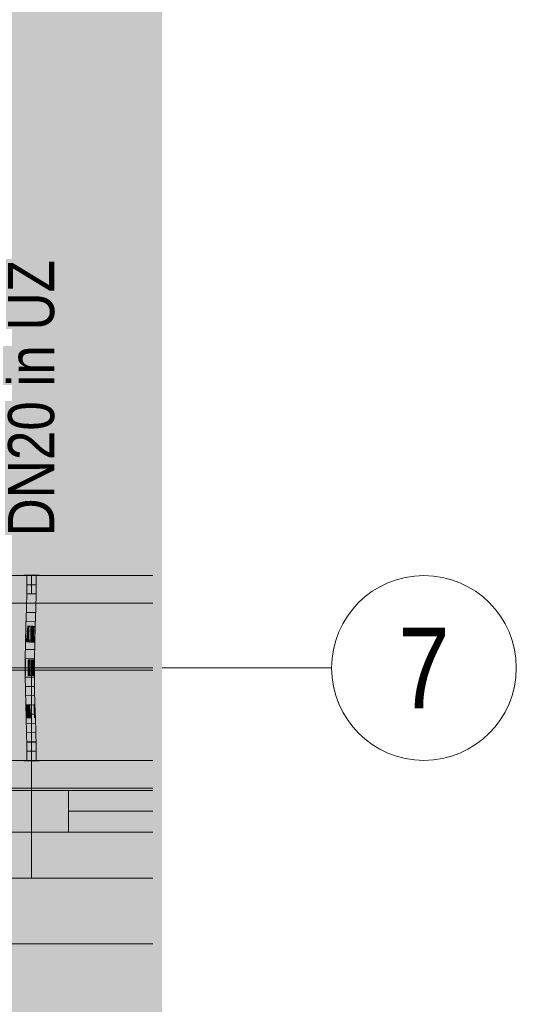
# Model space of a CAD drawing. Extents: x -620 to 300, y 62 to 1107.
# Tile 35 of 256: x 70 to 92, y 197 to 240. Entities that reach past the tile are written whole.
import ezdxf
from ezdxf.enums import TextEntityAlignment as Align
from ezdxf.lldxf.tags import DXFTag

# ---------------------------------------------------------------- set-up
doc = ezdxf.new("R2010")
doc.units = 0
doc.layers.get('0').update_dxf_attribs({"lineweight": 35})
for name, color, linetype, lineweight, true_color in [('30 -33 Aussenwände- 7 Fassade_ Elemente', 7, 'Continuous', 9, 0x00aacc), ('30 -35 Decken- 1 Konstruktion-Träger- Stahlbeton', 7, 'grob-A06G9FRA8I', 13, 0x33aa00), ('E_Leerrohr 20', 7, 'Continuous', 13, 0xcc0099), ('E_Leerrohr 20-Shading', 7, 'Continuous', 13, 0xcc0099), ('iwb_Layout Achsbezeichung', 1, 'Continuous', 13, 0xff0000), ('iwb_Layout BA_Markierung', 7, 'Continuous', 9, 0xbadcdc)]:
    doc.layers.add(name, color=color, linetype=linetype, lineweight=lineweight, true_color=true_color)
doc.layers.add('70 -71 Achsen- 1 Gebäudeachsen', color=7, linetype='STRICHPUNKT2-A06G9FR98I', lineweight=18)
doc.layers.add('Detailelementbeschriftung', color=7, linetype='Continuous', lineweight=9)
doc.layers.add('iwb_Schraffur_Unterzug', color=7, linetype='Continuous', lineweight=5, true_color=0xffffcc, plot=False)
doc.styles.get("Standard").update_dxf_attribs({"font": 'ARIALN.TTF'})
tags = doc.linetypes.add('grob-A06G9FRA8I', pattern=[14, 3, -8, 3]).pattern_tags.tags
tags[8:9] = [DXFTag(74, 4), DXFTag(75, 0), DXFTag(340, '0'), DXFTag(46, 0.0), DXFTag(50, 0.0), DXFTag(44, 0.0), DXFTag(45, 0.0)]
tags[6:7] = [DXFTag(74, 4), DXFTag(75, 0), DXFTag(340, '0'), DXFTag(46, 0.0), DXFTag(50, 0.0), DXFTag(44, 0.0), DXFTag(45, 0.0)]
tags[4:5] = [DXFTag(74, 4), DXFTag(75, 0), DXFTag(340, '0'), DXFTag(46, 0.0), DXFTag(50, 0.0), DXFTag(44, 0.0), DXFTag(45, 0.0)]
tags = doc.linetypes.add('STRICHPUNKT2', pattern=[12.7, 6.35, -3.175, 0, -3.175]).pattern_tags.tags
tags[10:11] = [DXFTag(74, 4), DXFTag(75, 0), DXFTag(340, '0'), DXFTag(46, 0.0), DXFTag(50, 0.0), DXFTag(44, 0.0), DXFTag(45, 0.0)]
tags[8:9] = [DXFTag(74, 4), DXFTag(75, 0), DXFTag(340, '0'), DXFTag(46, 0.0), DXFTag(50, 0.0), DXFTag(44, 0.0), DXFTag(45, 0.0)]
tags[6:7] = [DXFTag(74, 4), DXFTag(75, 0), DXFTag(340, '0'), DXFTag(46, 0.0), DXFTag(50, 0.0), DXFTag(44, 0.0), DXFTag(45, 0.0)]
tags[4:5] = [DXFTag(74, 4), DXFTag(75, 0), DXFTag(340, '0'), DXFTag(46, 0.0), DXFTag(50, 0.0), DXFTag(44, 0.0), DXFTag(45, 0.0)]
tags = doc.linetypes.add('STRICHPUNKT2-A06G9FR98I', pattern=[12.7, 6.35, -3.175, 0, -3.175]).pattern_tags.tags
tags[10:11] = [DXFTag(74, 4), DXFTag(75, 0), DXFTag(340, '0'), DXFTag(46, 0.0), DXFTag(50, 0.0), DXFTag(44, 0.0), DXFTag(45, 0.0)]
tags[8:9] = [DXFTag(74, 4), DXFTag(75, 0), DXFTag(340, '0'), DXFTag(46, 0.0), DXFTag(50, 0.0), DXFTag(44, 0.0), DXFTag(45, 0.0)]
tags[6:7] = [DXFTag(74, 4), DXFTag(75, 0), DXFTag(340, '0'), DXFTag(46, 0.0), DXFTag(50, 0.0), DXFTag(44, 0.0), DXFTag(45, 0.0)]
tags[4:5] = [DXFTag(74, 4), DXFTag(75, 0), DXFTag(340, '0'), DXFTag(46, 0.0), DXFTag(50, 0.0), DXFTag(44, 0.0), DXFTag(45, 0.0)]

# ---------------------------------------------------------------- blocks, each defined once
blk = doc.blocks.new('Shading-A06G9FPT8I', base_point=(70.798, 212.427))
at = {"layer": 'E_Leerrohr 20-Shading', "color": 223, "true_color": 0xc67fb4}
for points in [[(70.582, 216.053), (70.523, 216.053), (70.576, 215.33), (70.517, 215.331)], [(70.879, 216.053), (70.865, 216.053), (70.87, 215.326), (70.859, 215.326)], [(70.879, 216.053), (70.87, 215.326), (70.899, 216.053), (70.889, 215.326)], [(70.899, 216.053), (70.889, 215.326), (70.909, 216.053), (70.897, 215.326)], [(70.897, 215.326), (70.913, 215.325), (70.909, 216.053), (70.923, 216.053)], [(70.913, 215.325), (70.917, 215.325), (70.923, 216.053)], [(70.576, 215.33), (70.517, 215.331), (70.559, 214.607), (70.502, 214.608)], [(70.561, 214.607), (70.576, 215.33), (70.559, 214.607)], [(70.87, 215.326), (70.859, 215.326), (70.851, 214.6), (70.843, 214.6)], [(70.867, 215.19), (70.851, 214.6), (70.852, 214.6)], [(70.889, 215.326), (70.852, 214.6), (70.867, 214.599)], [(70.889, 215.326), (70.87, 215.326), (70.852, 214.6), (70.867, 215.19)], [(70.889, 215.326), (70.867, 214.599), (70.897, 215.326), (70.875, 214.599)], [(70.875, 214.599), (70.887, 214.599), (70.897, 215.326), (70.913, 215.325)], [(70.887, 214.599), (70.902, 214.599), (70.913, 215.325), (70.917, 215.325)], [(70.559, 214.607), (70.502, 214.608), (70.536, 213.882), (70.482, 213.884)], [(70.536, 213.882), (70.54, 213.882), (70.559, 214.607), (70.561, 214.607)], [(70.54, 213.882), (70.541, 213.882), (70.561, 214.607)], [(70.851, 214.6), (70.843, 214.6), (70.825, 213.875), (70.824, 213.875)], [(70.852, 214.6), (70.851, 214.6), (70.829, 213.875), (70.825, 213.875)], [(70.867, 214.599), (70.852, 214.6), (70.84, 213.874), (70.829, 213.875)], [(70.867, 214.599), (70.84, 213.874), (70.875, 214.599), (70.846, 213.874)], [(70.846, 213.874), (70.853, 213.874), (70.875, 214.599), (70.887, 214.599)], [(70.853, 213.874), (70.882, 213.873), (70.887, 214.599), (70.902, 214.599)], [(70.463, 213.158), (70.528, 213.608), (70.482, 213.884), (70.536, 213.882)], [(70.512, 213.157), (70.518, 213.287), (70.463, 213.158), (70.528, 213.608)], [(70.522, 213.157), (70.535, 213.656), (70.512, 213.157)], [(70.528, 213.608), (70.518, 213.287), (70.534, 213.647), (70.532, 213.592)], [(70.536, 213.882), (70.528, 213.608), (70.54, 213.882), (70.534, 213.647)], [(70.532, 213.592), (70.535, 213.656), (70.534, 213.647)], [(70.534, 213.647), (70.535, 213.656), (70.54, 213.882), (70.541, 213.882)], [(70.817, 213.607), (70.817, 213.613), (70.805, 213.151)], [(70.807, 213.151), (70.82, 213.581), (70.805, 213.151), (70.817, 213.607)], [(70.827, 213.514), (70.82, 213.581), (70.813, 213.15), (70.807, 213.151)], [(70.827, 213.514), (70.813, 213.15), (70.831, 213.469), (70.819, 213.15)], [(70.825, 213.875), (70.824, 213.875), (70.817, 213.613)], [(70.82, 213.581), (70.821, 213.741), (70.817, 213.607)], [(70.821, 213.741), (70.817, 213.613), (70.817, 213.607)], [(70.819, 213.15), (70.82, 213.15), (70.831, 213.469), (70.834, 213.444)], [(70.84, 213.874), (70.829, 213.875), (70.827, 213.514), (70.82, 213.581)], [(70.82, 213.581), (70.829, 213.875), (70.821, 213.741), (70.825, 213.875)], [(70.84, 213.874), (70.827, 213.514), (70.846, 213.874), (70.831, 213.469)], [(70.831, 213.469), (70.834, 213.444), (70.846, 213.874), (70.853, 213.874)], [(70.834, 213.444), (70.863, 213.149), (70.853, 213.874), (70.882, 213.873)], [(70.512, 213.157), (70.463, 213.158), (70.489, 212.431), (70.45, 212.431)], [(70.508, 212.431), (70.522, 213.157), (70.489, 212.431), (70.512, 213.157)], [(70.794, 212.427), (70.813, 213.15), (70.791, 212.427), (70.807, 213.151)], [(70.807, 213.151), (70.805, 213.151), (70.791, 212.427)], [(70.794, 212.427), (70.797, 212.427), (70.819, 213.15), (70.808, 212.755)], [(70.794, 212.427), (70.819, 213.15), (70.813, 213.15)], [(70.798, 212.427), (70.85, 212.427), (70.82, 213.15), (70.863, 213.149)], [(70.798, 212.427), (70.82, 213.15), (70.808, 212.755)], [(70.808, 212.755), (70.82, 213.15), (70.819, 213.15)], [(70.82, 213.15), (70.863, 213.149), (70.834, 213.444)], [(70.797, 212.427), (70.798, 212.427), (70.808, 212.755)], [(70.487, 212.07), (70.489, 212.431), (70.448, 212.07), (70.45, 212.431)], [(70.505, 211.704), (70.508, 212.431), (70.484, 211.704), (70.489, 212.431)], [(70.794, 212.427), (70.791, 212.427), (70.789, 211.902)], [(70.792, 212.281), (70.789, 211.902), (70.79, 211.985)], [(70.794, 212.064), (70.797, 212.427), (70.791, 212.065)], [(70.797, 212.427), (70.791, 212.065), (70.791, 212.065)], [(70.797, 212.427), (70.794, 212.427), (70.791, 212.065), (70.792, 212.281)], [(70.798, 212.427), (70.795, 212.064), (70.85, 212.427), (70.848, 212.064)], [(70.795, 212.138), (70.795, 212.064), (70.798, 212.427), (70.795, 212.064)], [(70.798, 212.427), (70.797, 212.427), (70.795, 212.138)], [(70.484, 211.704), (70.487, 212.07), (70.446, 211.704), (70.448, 212.07)], [(70.789, 211.902), (70.788, 211.705), (70.789, 211.873)], [(70.788, 211.705), (70.79, 211.705), (70.789, 211.873), (70.791, 211.764)], [(70.791, 211.764), (70.79, 211.985), (70.789, 211.873)], [(70.79, 211.985), (70.789, 211.902), (70.789, 211.873)], [(70.791, 212.065), (70.79, 211.985), (70.791, 212.065)], [(70.791, 211.764), (70.794, 212.064), (70.79, 211.985), (70.791, 212.065)], [(70.79, 211.705), (70.792, 211.705), (70.791, 211.764)], [(70.794, 212.064), (70.791, 211.764), (70.795, 212.064), (70.792, 211.705)], [(70.794, 212.064), (70.791, 211.764), (70.794, 212.064)], [(70.795, 212.064), (70.792, 211.705), (70.795, 212.064)], [(70.795, 212.064), (70.792, 211.705), (70.848, 212.064), (70.846, 211.705)], [(70.795, 212.138), (70.794, 212.064), (70.795, 212.064)], [(70.484, 211.704), (70.446, 211.704), (70.497, 211.093), (70.454, 211.092)], [(70.513, 211.093), (70.505, 211.704), (70.497, 211.093), (70.484, 211.704)], [(70.805, 211.099), (70.792, 211.705), (70.796, 211.099), (70.79, 211.705)], [(70.854, 211.1), (70.846, 211.705), (70.805, 211.099), (70.792, 211.705)], [(70.497, 211.093), (70.454, 211.092), (70.523, 210.483), (70.469, 210.482)], [(70.528, 210.484), (70.513, 211.093), (70.523, 210.483), (70.497, 211.093)], [(70.805, 211.099), (70.796, 211.099), (70.831, 210.492), (70.811, 210.491)], [(70.869, 210.493), (70.854, 211.1), (70.831, 210.492), (70.805, 211.099)], [(70.469, 210.482), (70.49, 210.314), (70.523, 210.483), (70.531, 210.315)], [(70.49, 210.314), (70.469, 210.482), (70.474, 210.314)], [(70.535, 210.245), (70.528, 210.484), (70.523, 210.483)], [(70.84, 210.317), (70.831, 210.492), (70.816, 210.317), (70.811, 210.491)], [(70.874, 210.318), (70.869, 210.493), (70.84, 210.317), (70.831, 210.492)], [(70.487, 209.873), (70.546, 209.875), (70.474, 210.314), (70.49, 210.314)], [(70.49, 210.314), (70.546, 209.875), (70.531, 210.315), (70.535, 210.245)], [(70.862, 209.884), (70.84, 210.317), (70.829, 209.883), (70.816, 210.317)], [(70.862, 209.884), (70.887, 209.885), (70.84, 210.317), (70.874, 210.318)], [(70.546, 209.875), (70.487, 209.873), (70.564, 209.267), (70.505, 209.265)], [(70.862, 209.884), (70.829, 209.883), (70.892, 209.275), (70.846, 209.274)], [(70.905, 209.275), (70.887, 209.885), (70.892, 209.275), (70.862, 209.884)], [(70.563, 209.267), (70.505, 209.265), (70.576, 208.66), (70.518, 208.659)], [(70.577, 208.66), (70.564, 209.267), (70.576, 208.66), (70.563, 209.267)], [(70.892, 209.275), (70.846, 209.274), (70.914, 208.665), (70.86, 208.664)], [(70.918, 208.665), (70.905, 209.275), (70.914, 208.665), (70.892, 209.275)], [(70.576, 208.66), (70.518, 208.659), (70.578, 208.053), (70.523, 208.053)], [(70.582, 208.053), (70.577, 208.66), (70.578, 208.053), (70.576, 208.66)], [(70.923, 208.053), (70.914, 208.665), (70.865, 208.053), (70.86, 208.664)], [(70.923, 208.053), (70.918, 208.665), (70.914, 208.665)]]:
    blk.add_solid(points, dxfattribs=at)
at = {"layer": 'E_Leerrohr 20-Shading', "color": 231, "true_color": 0xe17fc9}
for points in [[(70.689, 216.053), (70.582, 216.053), (70.689, 215.329), (70.576, 215.33)], [(70.717, 215.328), (70.723, 216.053), (70.689, 215.329), (70.689, 216.053)], [(70.723, 216.053), (70.717, 215.328), (70.722, 215.328)], [(70.722, 215.328), (70.728, 215.328), (70.723, 216.053)], [(70.728, 215.328), (70.859, 215.326), (70.723, 216.053), (70.865, 216.053)], [(70.621, 215.33), (70.576, 215.33), (70.624, 214.605), (70.561, 214.607)], [(70.684, 214.604), (70.689, 215.329), (70.624, 214.605), (70.621, 215.33)], [(70.702, 214.603), (70.717, 215.328), (70.684, 214.604), (70.689, 215.329)], [(70.717, 215.328), (70.702, 214.603), (70.706, 214.603)], [(70.717, 214.603), (70.722, 215.328), (70.706, 214.603), (70.717, 215.328)], [(70.717, 214.603), (70.739, 214.603), (70.722, 215.328), (70.728, 215.328)], [(70.739, 214.603), (70.843, 214.6), (70.728, 215.328), (70.859, 215.326)], [(70.624, 214.605), (70.561, 214.607), (70.625, 213.88), (70.541, 213.882)], [(70.625, 213.88), (70.669, 213.879), (70.624, 214.605), (70.68, 214.604)], [(70.669, 213.879), (70.678, 213.879), (70.68, 214.604), (70.684, 214.604)], [(70.682, 213.879), (70.702, 214.603), (70.678, 213.879), (70.684, 214.604)], [(70.717, 214.603), (70.702, 214.603), (70.711, 213.878), (70.682, 213.879)], [(70.711, 213.878), (70.753, 213.877), (70.717, 214.603), (70.739, 214.603)], [(70.753, 213.877), (70.824, 213.875), (70.739, 214.603), (70.843, 214.6)], [(70.535, 213.656), (70.522, 213.157), (70.544, 213.157)], [(70.541, 213.882), (70.535, 213.656), (70.625, 213.88), (70.625, 213.797)], [(70.625, 213.797), (70.535, 213.656), (70.626, 213.299)], [(70.544, 213.157), (70.626, 213.155), (70.535, 213.656), (70.626, 213.299)], [(70.625, 213.88), (70.625, 213.797), (70.669, 213.879), (70.669, 213.865)], [(70.669, 213.865), (70.625, 213.797), (70.658, 213.173), (70.626, 213.299)], [(70.663, 213.154), (70.678, 213.879), (70.658, 213.173), (70.669, 213.865)], [(70.678, 213.879), (70.663, 213.154), (70.675, 213.614)], [(70.675, 213.614), (70.663, 213.154), (70.678, 213.614), (70.667, 213.154)], [(70.667, 213.154), (70.681, 213.153), (70.678, 213.614), (70.689, 213.614)], [(70.669, 213.865), (70.678, 213.879), (70.669, 213.879)], [(70.675, 213.614), (70.682, 213.879), (70.678, 213.879)], [(70.709, 213.614), (70.711, 213.878), (70.675, 213.614), (70.682, 213.879)], [(70.681, 213.153), (70.706, 213.153), (70.689, 213.614), (70.709, 213.614)], [(70.709, 213.614), (70.706, 213.153), (70.758, 213.614), (70.766, 213.152)], [(70.709, 213.614), (70.758, 213.614), (70.711, 213.878), (70.753, 213.877)], [(70.758, 213.614), (70.817, 213.613), (70.753, 213.877), (70.824, 213.875)], [(70.766, 213.152), (70.805, 213.151), (70.758, 213.614), (70.817, 213.613)], [(70.544, 213.157), (70.522, 213.157), (70.554, 212.43), (70.508, 212.431)], [(70.554, 212.43), (70.631, 212.429), (70.544, 213.157), (70.626, 213.155)], [(70.626, 213.299), (70.626, 213.155), (70.658, 213.173), (70.658, 213.154)], [(70.626, 213.155), (70.631, 212.429), (70.658, 213.154), (70.65, 212.429)], [(70.65, 212.429), (70.663, 213.154), (70.658, 213.154)], [(70.667, 213.154), (70.663, 213.154), (70.653, 212.429), (70.65, 212.429)], [(70.671, 212.429), (70.681, 213.153), (70.653, 212.429), (70.667, 213.154)], [(70.658, 213.154), (70.663, 213.154), (70.658, 213.173)], [(70.702, 212.428), (70.706, 213.153), (70.671, 212.429), (70.681, 213.153)], [(70.702, 212.428), (70.776, 212.428), (70.706, 213.153), (70.766, 213.152)], [(70.776, 212.428), (70.791, 212.427), (70.766, 213.152), (70.805, 213.151)], [(70.554, 212.43), (70.508, 212.431), (70.556, 211.704), (70.505, 211.704)], [(70.554, 212.43), (70.555, 212.069), (70.631, 212.429), (70.635, 212.068)], [(70.631, 212.429), (70.635, 212.068), (70.65, 212.429), (70.648, 212.067)], [(70.666, 211.704), (70.671, 212.429), (70.648, 212.067), (70.653, 212.429)], [(70.653, 212.429), (70.65, 212.429), (70.648, 212.067)], [(70.701, 211.901), (70.702, 212.428), (70.668, 211.901), (70.671, 212.429)], [(70.702, 212.428), (70.701, 211.901), (70.776, 212.428), (70.777, 211.902)], [(70.776, 212.428), (70.777, 211.902), (70.791, 212.427), (70.789, 211.902)], [(70.555, 212.069), (70.556, 211.704), (70.635, 212.068), (70.64, 211.704)], [(70.639, 212.068), (70.635, 212.068), (70.643, 211.704), (70.64, 211.704)], [(70.648, 212.067), (70.639, 212.068), (70.646, 211.704), (70.643, 211.704)], [(70.666, 211.704), (70.648, 212.067), (70.646, 211.704)], [(70.666, 211.704), (70.701, 211.705), (70.668, 211.901), (70.701, 211.901)], [(70.777, 211.902), (70.701, 211.901), (70.775, 211.705), (70.701, 211.705)], [(70.777, 211.902), (70.775, 211.705), (70.778, 211.809)], [(70.775, 211.705), (70.778, 211.705), (70.778, 211.809)], [(70.777, 211.902), (70.778, 211.705), (70.789, 211.902), (70.788, 211.705)], [(70.556, 211.704), (70.505, 211.704), (70.55, 211.094), (70.513, 211.093)], [(70.55, 211.094), (70.653, 211.096), (70.556, 211.704), (70.64, 211.704)], [(70.64, 211.704), (70.653, 211.096), (70.643, 211.704), (70.654, 211.096)], [(70.654, 211.096), (70.646, 211.704), (70.643, 211.704)], [(70.666, 211.704), (70.646, 211.704), (70.668, 211.096), (70.654, 211.096)], [(70.703, 211.097), (70.701, 211.705), (70.668, 211.096), (70.666, 211.704)], [(70.701, 211.705), (70.703, 211.097), (70.775, 211.705), (70.76, 211.098)], [(70.76, 211.098), (70.772, 211.098), (70.775, 211.705), (70.778, 211.705)], [(70.772, 211.098), (70.796, 211.099), (70.778, 211.705), (70.788, 211.705)], [(70.55, 211.094), (70.513, 211.093), (70.54, 210.484), (70.528, 210.484)], [(70.54, 210.484), (70.669, 210.487), (70.55, 211.094), (70.653, 211.096)], [(70.669, 210.487), (70.654, 211.096), (70.653, 211.096)], [(70.668, 211.096), (70.654, 211.096), (70.672, 210.487), (70.669, 210.487)], [(70.708, 210.488), (70.703, 211.097), (70.672, 210.487), (70.668, 211.096)], [(70.708, 210.488), (70.762, 210.49), (70.703, 211.097), (70.772, 211.098)], [(70.762, 210.49), (70.811, 210.491), (70.772, 211.098), (70.796, 211.099)], [(70.54, 210.484), (70.528, 210.484), (70.535, 210.245)], [(70.674, 210.316), (70.669, 210.487), (70.536, 210.315), (70.54, 210.484)], [(70.672, 210.487), (70.669, 210.487), (70.674, 210.316)], [(70.713, 209.88), (70.708, 210.488), (70.674, 210.316), (70.672, 210.487)], [(70.713, 209.88), (70.749, 209.881), (70.708, 210.488), (70.762, 210.49)], [(70.749, 209.881), (70.829, 209.883), (70.762, 210.49), (70.811, 210.491)], [(70.535, 210.245), (70.687, 209.879), (70.536, 210.315), (70.674, 210.316)], [(70.687, 209.879), (70.535, 210.245), (70.546, 209.875)], [(70.713, 209.88), (70.674, 210.316), (70.687, 209.879)], [(70.687, 209.879), (70.546, 209.875), (70.705, 209.27), (70.564, 209.267)], [(70.713, 209.88), (70.687, 209.879), (70.718, 209.271), (70.705, 209.27)], [(70.718, 209.271), (70.737, 209.271), (70.713, 209.88), (70.749, 209.881)], [(70.737, 209.271), (70.846, 209.274), (70.749, 209.881), (70.829, 209.883)], [(70.573, 209.267), (70.564, 209.267), (70.577, 208.66)], [(70.718, 208.662), (70.705, 209.27), (70.577, 208.66), (70.573, 209.267)], [(70.718, 209.271), (70.705, 209.27), (70.722, 208.662), (70.718, 208.662)], [(70.722, 208.662), (70.727, 208.662), (70.718, 209.271), (70.737, 209.271)], [(70.727, 208.662), (70.86, 208.664), (70.737, 209.271), (70.846, 209.274)], [(70.718, 208.662), (70.577, 208.66), (70.723, 208.053), (70.582, 208.053)], [(70.722, 208.662), (70.718, 208.662), (70.723, 208.053)], [(70.865, 208.053), (70.86, 208.664), (70.723, 208.053), (70.722, 208.662)]]:
    blk.add_solid(points, dxfattribs=at)
blk = doc.blocks.new('Shading-A06G9FPV8I', base_point=(70.768, 215.265))
at = {"layer": 'E_Leerrohr 20-Shading', "color": 213, "true_color": 0xd67fc0}
for points in [[(70.393, 216.053), (70.723, 216.053), (70.393, 216.065), (70.723, 216.065)], [(70.523, 215.265), (70.723, 215.265), (70.523, 216.053), (70.723, 216.053)], [(70.723, 216.065), (70.723, 216.053), (70.788, 216.065), (70.788, 216.053)], [(70.723, 216.053), (70.723, 215.265), (70.773, 216.053), (70.768, 215.265)], [(70.768, 215.265), (70.923, 215.265), (70.773, 216.053), (70.923, 216.053)], [(70.934, 216.065), (70.788, 216.065), (70.934, 216.053), (70.788, 216.053)], [(70.995, 216.065), (70.934, 216.065), (70.994, 216.053), (70.934, 216.053)], [(70.994, 216.053), (71.053, 216.053), (70.995, 216.065), (71.053, 216.065)]]:
    blk.add_solid(points, dxfattribs=at)
blk = doc.blocks.new('Shading-A06G9FPX8I', base_point=(70.923, 208.053))
at = {"layer": 'E_Leerrohr 20-Shading', "color": 213, "true_color": 0xd67fc0}
for points in [[(70.723, 208.841), (70.523, 208.841), (70.723, 208.053), (70.523, 208.053)], [(70.923, 208.053), (70.923, 208.841), (70.723, 208.053), (70.728, 208.841)], [(70.728, 208.841), (70.723, 208.841), (70.723, 208.053)], [(70.723, 208.053), (70.393, 208.053), (70.723, 208.041), (70.393, 208.041)], [(70.788, 208.053), (70.723, 208.053), (70.788, 208.041), (70.723, 208.041)], [(70.788, 208.041), (70.945, 208.041), (70.788, 208.053), (70.945, 208.053)], [(70.945, 208.041), (71.053, 208.041), (70.945, 208.053), (71.053, 208.053)]]:
    blk.add_solid(points, dxfattribs=at)
blk = doc.blocks.new('Polygon-A06G9FR38I')
at = {"color": 0, "linetype": 'ByBlock', "lineweight": -2, "ltscale": 0.13}
blk.add_solid([(39.308, 82.722), (39.141, 1079.919), (76.379, 82.623), (76.379, 1079.919)], dxfattribs=at)
blk = doc.blocks.new('Referenz-A06G9FRB8I')
at = {"layer": '30 -33 Aussenwände- 7 Fassade_ Elemente', "color": 0, "linetype": 'Continuous', "ltscale": 0.13}
for p, q in [((43.925, 216.053), (75.968, 216.053)), ((46.325, 206.753), (70.725, 206.753)), ((70.725, 204.953), (70.725, 206.753)), ((70.725, 206.753), (75.968, 206.753)), ((70.725, 204.953), (46.325, 204.953)), ((75.968, 204.953), (70.725, 204.953)), ((75.968, 200.113), (40.825, 200.113))]:
    blk.add_line(p, q, dxfattribs=at)
at = {"layer": '30 -33 Aussenwände- 7 Fassade_ Elemente', "color": 0, "linetype": 'grob-A06G9FRA8I', "ltscale": 0.13}
for p, q in [((49.725, 214.853), (75.968, 214.853)), ((75.968, 206.853), (49.725, 206.853))]:
    blk.add_line(p, q, dxfattribs=at)
at = {"layer": '30 -33 Aussenwände- 7 Fassade_ Elemente', "color": 0}
for p, q in [((70.725, 211.953), (46.525, 211.953)), ((70.725, 211.953), (70.725, 206.753)), ((75.968, 211.953), (70.725, 211.953)), ((69.125, 206.753), (70.725, 206.753)), ((72.325, 206.753), (70.725, 206.753)), ((70.725, 206.753), (70.725, 204.953)), ((72.325, 206.753), (75.968, 206.753)), ((72.325, 204.953), (72.325, 206.753)), ((72.325, 205.853), (75.968, 205.853)), ((70.725, 204.953), (69.125, 204.953)), ((70.725, 202.953), (70.725, 204.953)), ((70.725, 204.953), (72.325, 204.953)), ((75.968, 204.953), (72.325, 204.953)), ((70.725, 202.953), (46.525, 202.953)), ((75.968, 202.953), (70.725, 202.953))]:
    blk.add_line(p, q, dxfattribs=at)
at = {"layer": '30 -33 Aussenwände- 7 Fassade_ Elemente', "color": 0, "linetype": 'Continuous', "lineweight": 18, "ltscale": 0.18}
for p, q in [((69.125, 206.753), (70.725, 206.753)), ((70.725, 204.953), (70.725, 206.753)), ((70.725, 206.753), (72.325, 206.753)), ((72.325, 206.753), (72.325, 204.953)), ((72.325, 205.853), (75.968, 205.853)), ((70.725, 204.953), (69.125, 204.953)), ((72.325, 204.953), (70.725, 204.953))]:
    blk.add_line(p, q, dxfattribs=at)
at = {"layer": '30 -35 Decken- 1 Konstruktion-Träger- Stahlbeton', "color": 0}
for p, q in [((43.425, 216.053), (75.968, 216.053)), ((43.425, 208.053), (75.968, 208.053))]:
    blk.add_line(p, q, dxfattribs=at)
at = {"layer": '70 -71 Achsen- 1 Gebäudeachsen', "color": 0, "linetype": 'STRICHPUNKT2-A06G9FR98I', "ltscale": 0.18}
blk.add_line((-538.628, 212.053), (75.968, 212.053), dxfattribs=at)
blk = doc.blocks.new('Referenz-A06G9FRD8I')
at = {"layer": 'iwb_Schraffur_Unterzug', "linetype": 'Continuous', "ltscale": 0.13}
for points in [[(43.425, 216.053), (75.968, 216.053), (75.968, 215.519)], [(43.425, 216.053), (75.968, 215.519), (75.968, 208.053)], [(43.425, 216.053), (75.968, 208.053), (43.425, 208.053)]]:
    blk.add_solid(points, dxfattribs=at)
blk = doc.blocks.new('Enddeckel-A06G9FWD8I')
at = {"color": 0, "linetype": 'ByBlock', "lineweight": -2, "ltscale": 0.13}
for p, q in [((70.523, 208.841), (70.523, 208.053)), ((70.641, 208.841), (70.523, 208.841)), ((70.806, 208.841), (70.641, 208.841)), ((70.923, 208.841), (70.806, 208.841)), ((70.923, 208.053), (70.923, 208.841)), ((70.393, 208.053), (70.393, 208.041)), ((70.587, 208.053), (70.393, 208.053)), ((70.587, 208.041), (70.393, 208.041)), ((70.641, 208.053), (70.523, 208.053)), ((70.86, 208.053), (70.587, 208.053)), ((70.86, 208.041), (70.587, 208.041)), ((70.806, 208.053), (70.641, 208.053)), ((70.923, 208.053), (70.806, 208.053)), ((71.053, 208.053), (70.86, 208.053)), ((71.053, 208.041), (70.86, 208.041)), ((71.053, 208.041), (71.053, 208.053))]:
    blk.add_line(p, q, dxfattribs=at)
at = {"color": 0, "linetype": 'STRICHPUNKT2', "lineweight": 5, "ltscale": 0.13}
blk.add_line((70.723, 208.053), (70.723, 208.841), dxfattribs=at)
blk = doc.blocks.new('Enddeckel-A06G9FWF8I')
at = {"color": 0, "linetype": 'ByBlock', "lineweight": -2, "ltscale": 0.13}
for p, q in [((70.393, 216.065), (70.393, 216.053)), ((70.393, 216.065), (70.587, 216.065)), ((70.393, 216.053), (70.587, 216.053)), ((70.523, 216.053), (70.523, 215.265)), ((70.523, 216.053), (70.641, 216.053)), ((70.587, 216.065), (70.86, 216.065)), ((70.587, 216.053), (70.86, 216.053)), ((70.641, 216.053), (70.806, 216.053)), ((70.806, 216.053), (70.923, 216.053)), ((70.86, 216.065), (71.053, 216.065)), ((70.86, 216.053), (71.053, 216.053)), ((70.923, 215.265), (70.923, 216.053)), ((71.053, 216.053), (71.053, 216.065)), ((70.523, 215.265), (70.641, 215.265)), ((70.641, 215.265), (70.806, 215.265)), ((70.806, 215.265), (70.923, 215.265))]:
    blk.add_line(p, q, dxfattribs=at)
at = {"color": 0, "linetype": 'STRICHPUNKT2', "lineweight": 5, "ltscale": 0.13}
blk.add_line((70.723, 216.053), (70.723, 215.265), dxfattribs=at)
blk = doc.blocks.new('Flexrohr-A06G9FWH8I')
at = {"color": 0, "linetype": 'ByBlock', "lineweight": -2, "ltscale": 0.13}
for p, q in [((70.523, 216.053), (70.517, 215.331)), ((70.523, 216.053), (70.923, 216.053)), ((70.923, 216.053), (70.917, 215.325)), ((70.532, 215.655), (70.908, 215.652)), ((70.517, 215.331), (70.502, 214.608)), ((70.528, 215.256), (70.904, 215.25)), ((70.917, 215.325), (70.902, 214.599)), ((70.519, 214.857), (70.895, 214.849)), ((70.502, 214.608), (70.482, 213.884)), ((70.51, 214.458), (70.886, 214.449)), ((70.902, 214.599), (70.882, 213.873)), ((70.499, 214.058), (70.875, 214.049)), ((70.482, 213.884), (70.463, 213.158)), ((70.488, 213.658), (70.864, 213.649)), ((70.882, 213.873), (70.863, 213.149)), ((70.463, 213.158), (70.45, 212.431)), ((70.478, 213.258), (70.854, 213.249)), ((70.863, 213.149), (70.85, 212.427)), ((70.47, 212.857), (70.846, 212.851)), ((70.45, 212.431), (70.446, 211.704)), ((70.462, 212.456), (70.838, 212.452)), ((70.85, 212.427), (70.846, 211.705)), ((70.46, 212.055), (70.836, 212.053)), ((70.446, 211.704), (70.454, 211.092)), ((70.459, 211.653), (70.835, 211.655)), ((70.846, 211.705), (70.854, 211.1)), ((70.454, 211.092), (70.469, 210.482)), ((70.464, 211.251), (70.84, 211.257)), ((70.854, 211.1), (70.869, 210.493)), ((70.469, 210.482), (70.487, 209.873)), ((70.472, 210.85), (70.848, 210.858)), ((70.869, 210.493), (70.887, 209.885)), ((70.482, 210.449), (70.858, 210.459)), ((70.494, 210.049), (70.87, 210.06)), ((70.487, 209.873), (70.505, 209.265)), ((70.506, 209.649), (70.882, 209.66)), ((70.887, 209.885), (70.905, 209.275)), ((70.505, 209.265), (70.518, 208.659)), ((70.517, 209.25), (70.893, 209.259)), ((70.905, 209.275), (70.918, 208.665)), ((70.526, 208.851), (70.902, 208.858)), ((70.518, 208.659), (70.523, 208.053)), ((70.532, 208.453), (70.908, 208.457)), ((70.918, 208.665), (70.923, 208.053)), ((70.523, 208.053), (70.923, 208.053)), ((70.535, 208.055), (70.911, 208.055))]:
    blk.add_line(p, q, dxfattribs=at)
blk = doc.blocks.new('Einzeiliger Text-A06G9FWJ8I')
at = {"color": 0, "lineweight": -2, "insert": (69.704, 217.742), "char_height": 2, "attachment_point": 1, "rotation": 90}
blk.add_mtext('{\\fArial Narrow;DN20 in UZ}', dxfattribs=at)

msp = doc.modelspace()

# ---------------------------------------------------------------- linework, layer by layer
at = {"layer": 'iwb_Layout Achsbezeichung', "linetype": 'STRICHPUNKT2', "lineweight": 13, "ltscale": 0.39}
msp.add_line((76.379, 212.053), (83.715, 212.053), dxfattribs=at)
at = {"layer": 'iwb_Layout Achsbezeichung', "ltscale": 0.39, "extrusion": (0, 0, -1)}
msp.add_circle((-87.715, 212.053), 4, dxfattribs=at)

# ---------------------------------------------------------------- block references
at = {"color": 8, "lineweight": 25, "ltscale": 0.25, "true_color": 0x808080}
for name in ['Referenz-A06G9FRB8I', 'Referenz-A06G9FRD8I']:
    msp.add_blockref(name, (0, 0), dxfattribs=at)
at = {"layer": 'Detailelementbeschriftung', "ltscale": 0.13}
msp.add_blockref('Einzeiliger Text-A06G9FWJ8I', (0, 0), dxfattribs=at)
at = {"layer": 'E_Leerrohr 20'}
for name, p in [('Shading-A06G9FPV8I', (70.768, 215.265)), ('Shading-A06G9FPT8I', (70.798, 212.427)), ('Shading-A06G9FPX8I', (70.923, 208.053))]:
    msp.add_blockref(name, p, dxfattribs=at)
at = {"layer": 'E_Leerrohr 20', "ltscale": 0.13}
for name in ['Enddeckel-A06G9FWF8I', 'Flexrohr-A06G9FWH8I', 'Enddeckel-A06G9FWD8I']:
    msp.add_blockref(name, (0, 0), dxfattribs=at)
at = {"layer": 'iwb_Layout BA_Markierung', "ltscale": 0.13}
msp.add_blockref('Polygon-A06G9FR38I', (0, 0), dxfattribs=at)

# ---------------------------------------------------------------- texts
at = {"layer": 'iwb_Layout Achsbezeichung', "ltscale": 0.39}
msp.add_text('7', height=3.5, dxfattribs=at).set_placement((87.715, 212.053), align=Align.MIDDLE_CENTER)

doc.saveas('drawing.dxf')
